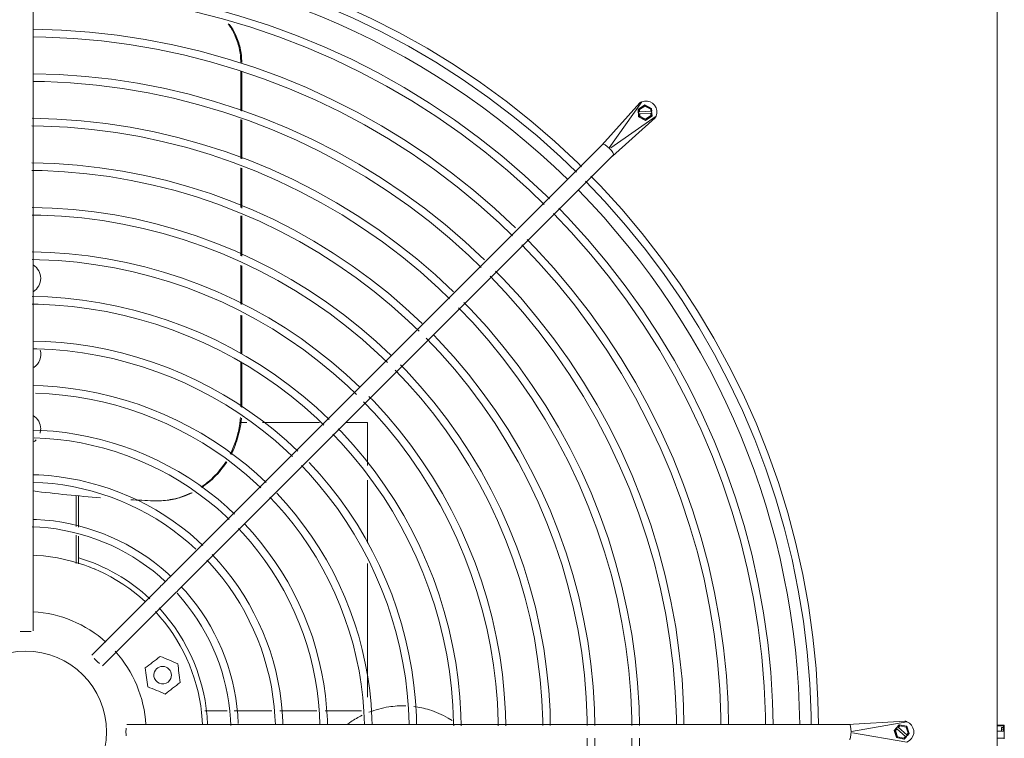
# Model space of a CAD drawing. Header units: inches. Extents: x 282 to 878, y -149 to 1260.
# Tile 11 of 20: x 845 to 862, y 379 to 390. Entities that reach past the tile are written whole.
import ezdxf

# ---------------------------------------------------------------- set-up
doc = ezdxf.new("R2010")
doc.units = ezdxf.units.IN
doc.header["$MEASUREMENT"] = 0
doc.layers.add('M-EQPM', color=90, linetype='Continuous', lineweight=9)

# ---------------------------------------------------------------- blocks, each defined once
blk = doc.blocks.new('Air Conditioner Unit  _AC_ - Default 1-3618741-Main Floor')
at = {"layer": 'M-EQPM'}
for p, q in [((16, -14.75), (16, 14.75)), ((0.125, 3.475), (0.125, 13.57)), ((3.543, 10.234), (3.543, 10.895)), ((3.56, 10.227), (3.56, 10.888)), ((9.611, 9.625), (10.147, 10.383)), ((10.116, 10.368), (9.489, 9.666)), ((10.09, 10.258), (10.195, 10.326)), ((10.09, 10.258), (10.094, 10.262)), ((10.097, 10.134), (10.09, 10.258)), ((10.199, 10.33), (10.094, 10.262)), ((10.094, 10.262), (10.097, 10.217)), ((10.097, 10.217), (10.112, 10.218)), ((10.11, 10.254), (10.2, 10.312)), ((10.2, 10.312), (10.11, 10.254)), ((10.112, 10.218), (10.11, 10.254)), ((10.11, 10.254), (10.112, 10.217)), ((10.11, 10.254), (10.11, 10.254)), ((10.297, 10.227), (10.112, 10.217)), ((10.112, 10.217), (10.112, 10.218)), ((10.195, 10.326), (10.199, 10.33)), ((10.195, 10.326), (10.306, 10.27)), ((10.31, 10.274), (10.199, 10.33)), ((10.2, 10.312), (10.295, 10.264)), ((10.295, 10.263), (10.2, 10.312)), ((10.2, 10.312), (10.2, 10.312)), ((10.295, 10.264), (10.297, 10.227)), ((10.295, 10.263), (10.295, 10.264)), ((10.297, 10.227), (10.295, 10.263)), ((10.297, 10.227), (10.313, 10.228)), ((10.297, 10.227), (10.297, 10.227)), ((10.306, 10.27), (10.31, 10.274)), ((10.306, 10.27), (10.313, 10.145)), ((10.313, 10.228), (10.31, 10.274)), ((10.313, 10.228), (10.311, 10.226)), ((10.311, 10.226), (10.313, 10.193)), ((3.543, 9.449), (3.543, 10.093)), ((3.56, 9.442), (3.56, 10.086)), ((9.641, 9.622), (10.383, 10.147)), ((10.368, 10.116), (9.666, 9.489)), ((10.095, 10.215), (10.097, 10.217)), ((10.097, 10.181), (10.095, 10.215)), ((10.098, 10.183), (10.097, 10.181)), ((10.097, 10.134), (10.101, 10.138)), ((10.208, 10.077), (10.097, 10.134)), ((10.114, 10.184), (10.098, 10.183)), ((10.098, 10.183), (10.101, 10.138)), ((10.101, 10.138), (10.212, 10.081)), ((10.114, 10.184), (10.298, 10.193)), ((10.116, 10.147), (10.114, 10.184)), ((10.114, 10.184), (10.114, 10.184)), ((10.114, 10.184), (10.116, 10.147)), ((10.211, 10.099), (10.116, 10.147)), ((10.116, 10.147), (10.211, 10.098)), ((10.116, 10.147), (10.116, 10.147)), ((10.313, 10.145), (10.208, 10.077)), ((10.208, 10.077), (10.212, 10.081)), ((10.301, 10.157), (10.211, 10.099)), ((10.211, 10.098), (10.3, 10.157)), ((10.211, 10.099), (10.211, 10.098)), ((10.212, 10.081), (10.317, 10.149)), ((10.298, 10.193), (10.299, 10.194)), ((10.3, 10.157), (10.298, 10.193)), ((10.314, 10.194), (10.299, 10.194)), ((10.299, 10.194), (10.301, 10.157)), ((10.301, 10.157), (10.3, 10.157)), ((10.313, 10.193), (10.314, 10.194)), ((10.317, 10.149), (10.313, 10.145)), ((10.317, 10.149), (10.314, 10.194)), ((9.507, 9.684), (2.369, 2.546)), ((2.546, 2.369), (9.684, 9.507)), ((3.543, 8.639), (3.543, 9.297)), ((3.56, 8.632), (3.56, 9.287)), ((3.543, 7.847), (3.543, 8.505)), ((3.56, 7.841), (3.56, 8.502)), ((3.543, 7.05), (3.543, 7.691)), ((3.56, 7.042), (3.56, 7.682)), ((3.543, 6.233), (3.543, 6.868)), ((3.56, 6.226), (3.56, 6.859)), ((3.543, 5.354), (3.543, 6.101)), ((3.56, 5.343), (3.56, 6.08)), ((3.645, 5.097), (3.521, 5.097)), ((4.84, 5.097), (3.9, 5.097)), ((5.63, 5.097), (5.268, 5.097)), ((5.63, 4.388), (5.63, 5.097)), ((5.63, 3.111), (5.63, 4.146)), ((0.834, 3.386), (0.834, 3.895)), ((0.87, 3.376), (0.87, 3.892)), ((2.153, 3.807), (2.169, 3.807)), ((0.125, 1.665), (0.125, 3.257)), ((0.834, 2.774), (0.834, 3.24)), ((0.87, 2.769), (0.87, 3.227)), ((5.63, 0.571), (5.63, 2.778)), ((2.215, 2.392), (1.089, 1.266)), ((1.266, 1.089), (2.392, 2.215)), ((2.954, 0.347), (3.32, 0.347)), ((3.432, 0.347), (4.056, 0.347)), ((4.189, 0.347), (4.795, 0.347)), ((4.931, 0.347), (5.534, 0.347)), ((7.027, 0.189), (6.959, 0.229)), ((14.484, 0.178), (13.545, 0.125)), ((13.602, 0.01), (14.517, 0.167)), ((3.257, 0.125), (1.665, 0.125)), ((13.57, 0.125), (3.475, 0.125)), ((14.305, 0.026), (14.389, 0.119)), ((14.344, -0.093), (14.305, 0.026)), ((14.305, 0.026), (14.311, 0.026)), ((14.341, 0.06), (14.311, 0.026)), ((14.311, 0.026), (14.349, -0.093)), ((14.328, 0.022), (14.353, 0.049)), ((14.352, 0.049), (14.328, 0.022)), ((14.361, -0.079), (14.328, 0.022)), ((14.328, 0.022), (14.361, -0.079)), ((14.328, 0.022), (14.328, 0.022)), ((14.339, 0.06), (14.361, 0.085)), ((14.341, 0.06), (14.339, 0.06)), ((14.353, 0.049), (14.341, 0.06)), ((14.353, 0.049), (14.352, 0.049)), ((14.352, 0.049), (14.49, -0.074)), ((14.361, 0.085), (14.364, 0.085)), ((14.394, 0.119), (14.364, 0.085)), ((14.364, 0.085), (14.375, 0.074)), ((14.375, 0.074), (14.4, 0.102)), ((14.399, 0.102), (14.375, 0.074)), ((14.512, -0.049), (14.375, 0.074)), ((14.375, 0.074), (14.375, 0.074)), ((14.389, 0.119), (14.511, 0.093)), ((14.389, 0.119), (14.394, 0.119)), ((14.516, 0.093), (14.394, 0.119)), ((14.504, 0.079), (14.399, 0.102)), ((14.4, 0.102), (14.399, 0.102)), ((14.4, 0.102), (14.504, 0.079)), ((14.504, 0.079), (14.537, -0.022)), ((14.537, -0.022), (14.504, 0.079)), ((14.504, 0.079), (14.504, 0.079)), ((14.511, 0.093), (14.549, -0.026)), ((14.511, 0.093), (14.516, 0.093)), ((14.555, -0.026), (14.516, 0.093)), ((16, 0.011), (16, 0.113)), ((16.12, 0.113), (16, 0.113)), ((16, 0.102), (16.12, 0.102)), ((16, -0.102), (16, 0.011)), ((16, 0.011), (16.12, 0.011)), ((16.071, 0.048), (16.071, 0.076)), ((16.071, 0.076), (16.12, 0.076)), ((16.071, 0.011), (16.071, 0.076)), ((16.12, 0.048), (16.071, 0.048)), ((16.109, 0.088), (16.109, 0.097)), ((16.12, 0.097), (16.109, 0.097)), ((16.109, 0.011), (16.109, 0.088)), ((16.12, 0.088), (16.109, 0.088)), ((16.109, 0.011), (16.109, 0.067)), ((16.109, 0.067), (16.12, 0.067)), ((16.12, 0.039), (16.109, 0.039)), ((16.12, 0.113), (16.12, 0.076)), ((16.12, 0.097), (16.12, 0.088)), ((16.12, 0.088), (16.12, 0.011)), ((16.12, 0.076), (16.12, 0.067)), ((16.12, 0.048), (16.12, 0.011)), ((16.12, 0.011), (16.12, -0.102)), ((13.621, -0.013), (14.517, -0.167)), ((14.466, -0.119), (14.344, -0.093)), ((14.344, -0.093), (14.349, -0.093)), ((14.349, -0.093), (14.471, -0.119)), ((14.466, -0.102), (14.361, -0.079)), ((14.361, -0.079), (14.465, -0.102)), ((14.361, -0.079), (14.361, -0.079)), ((14.465, -0.102), (14.49, -0.074)), ((14.466, -0.102), (14.465, -0.102)), ((14.549, -0.026), (14.466, -0.119)), ((14.49, -0.074), (14.466, -0.102)), ((14.471, -0.119), (14.502, -0.085)), ((14.502, -0.085), (14.49, -0.074)), ((14.49, -0.074), (14.49, -0.074)), ((14.522, -0.06), (14.5, -0.085)), ((14.5, -0.085), (14.502, -0.085)), ((14.512, -0.049), (14.537, -0.022)), ((14.513, -0.049), (14.512, -0.049)), ((14.537, -0.022), (14.513, -0.049)), ((14.513, -0.049), (14.524, -0.06)), ((14.524, -0.06), (14.522, -0.06)), ((14.524, -0.06), (14.555, -0.026)), ((14.537, -0.022), (14.537, -0.022)), ((14.549, -0.026), (14.555, -0.026)), ((16, -0.102), (16.12, -0.102)), ((16.12, -0.102), (16.12, -0.113))]:
    blk.add_line(p, q, dxfattribs=at)
at = {"layer": 'M-EQPM', "flags": 128}
for points in [[(9.158, 9.311), (9.1, 9.369), (8.718, 9.726), (8.322, 10.067), (7.913, 10.391), (7.491, 10.699), (7.057, 10.99), (6.612, 11.264), (6.156, 11.519), (5.69, 11.756), (5.216, 11.974), (4.733, 12.173), (4.242, 12.353), (3.745, 12.513), (3.241, 12.652), (2.733, 12.772), (2.22, 12.871), (1.703, 12.949), (1.184, 13.007), (0.663, 13.044), (0.141, 13.06)], [(0.12, 12.936), (0.378, 12.934), (0.895, 12.908), (1.41, 12.862), (1.923, 12.795), (2.434, 12.708), (2.94, 12.601), (3.441, 12.473), (3.937, 12.325), (4.427, 12.158), (4.91, 11.971), (5.385, 11.766), (5.851, 11.541), (6.308, 11.298), (6.754, 11.036), (7.19, 10.757), (7.615, 10.461), (8.027, 10.148), (8.426, 9.819), (8.812, 9.474), (9.071, 9.224)], [(0.119, 12.185), (0.356, 12.183), (0.843, 12.159), (1.328, 12.116), (1.812, 12.053), (2.292, 11.971), (2.769, 11.869), (3.242, 11.749), (3.709, 11.61), (4.17, 11.453), (4.625, 11.277), (5.072, 11.083), (5.511, 10.871), (5.942, 10.642), (6.362, 10.396), (6.773, 10.133), (7.173, 9.854), (7.561, 9.559), (7.937, 9.249), (8.301, 8.925), (8.54, 8.693)], [(8.629, 8.782), (8.579, 8.833), (8.219, 9.169), (7.845, 9.49), (7.46, 9.796), (7.062, 10.087), (6.653, 10.361), (6.233, 10.619), (5.804, 10.86), (5.365, 11.083), (4.917, 11.289), (4.462, 11.476), (3.999, 11.646), (3.53, 11.796), (3.056, 11.928), (2.576, 12.041), (2.093, 12.134), (1.606, 12.208), (1.116, 12.263), (0.625, 12.297), (0.133, 12.313)], [(8.067, 8.306), (7.729, 8.622), (7.378, 8.925), (7.015, 9.213), (6.641, 9.486), (6.256, 9.744), (5.862, 9.986), (5.458, 10.212), (5.045, 10.423), (4.624, 10.616), (4.196, 10.792), (3.761, 10.952), (3.32, 11.093), (2.874, 11.217), (2.423, 11.323), (1.968, 11.411), (1.51, 11.48), (1.05, 11.532), (0.588, 11.564), (0.125, 11.579)], [(0.118, 11.451), (0.334, 11.449), (0.792, 11.427), (1.248, 11.386), (1.703, 11.327), (2.154, 11.25), (2.602, 11.155), (3.046, 11.042), (3.486, 10.911), (3.919, 10.763), (4.346, 10.598), (4.767, 10.415), (5.179, 10.216), (5.584, 10.001), (5.979, 9.77), (6.365, 9.523), (6.741, 9.261), (7.106, 8.984), (7.459, 8.692), (7.801, 8.387), (8.021, 8.174)], [(7.556, 7.78), (7.239, 8.076), (6.91, 8.359), (6.57, 8.629), (6.22, 8.884), (5.86, 9.126), (5.49, 9.353), (5.112, 9.565), (4.725, 9.762), (4.331, 9.943), (3.93, 10.108), (3.523, 10.257), (3.11, 10.39), (2.692, 10.506), (2.269, 10.605), (1.843, 10.688), (1.414, 10.753), (0.983, 10.801), (0.551, 10.831), (0.117, 10.845)], [(0.117, 10.718), (0.313, 10.716), (0.741, 10.695), (1.168, 10.657), (1.594, 10.601), (2.016, 10.529), (2.436, 10.44), (2.851, 10.334), (3.262, 10.212), (3.668, 10.073), (4.068, 9.919), (4.461, 9.748), (4.848, 9.562), (5.226, 9.36), (5.596, 9.144), (5.957, 8.913), (6.309, 8.667), (6.651, 8.408), (6.981, 8.136), (7.301, 7.85), (7.502, 7.655)], [(10.383, 10.147), (10.395, 10.193), (10.395, 10.24), (10.383, 10.285), (10.36, 10.326), (10.326, 10.36), (10.285, 10.383), (10.24, 10.395), (10.193, 10.395), (10.147, 10.383)], [(7.045, 7.254), (6.749, 7.529), (6.443, 7.793), (6.126, 8.045), (5.799, 8.283), (5.463, 8.509), (5.119, 8.72), (4.766, 8.918), (4.405, 9.101), (4.038, 9.27), (3.664, 9.424), (3.284, 9.563), (2.899, 9.687), (2.509, 9.795), (2.116, 9.888), (1.719, 9.964), (1.319, 10.025), (0.917, 10.07), (0.513, 10.098), (0.109, 10.111)], [(0.101, 9.984), (0.292, 9.982), (0.691, 9.963), (1.088, 9.927), (1.484, 9.876), (1.878, 9.808), (2.269, 9.725), (2.656, 9.627), (3.039, 9.513), (3.417, 9.384), (3.789, 9.24), (4.156, 9.081), (4.516, 8.907), (4.868, 8.72), (5.213, 8.518), (5.549, 8.303), (5.877, 8.074), (6.195, 7.833), (6.503, 7.579), (6.801, 7.312), (6.983, 7.136)], [(0.1, 9.25), (0.27, 9.249), (0.64, 9.23), (1.008, 9.197), (1.375, 9.15), (1.74, 9.087), (2.102, 9.011), (2.461, 8.919), (2.816, 8.814), (3.166, 8.694), (3.511, 8.561), (3.85, 8.413), (4.184, 8.253), (4.51, 8.079), (4.83, 7.892), (5.142, 7.692), (5.445, 7.481), (5.74, 7.257), (6.026, 7.022), (6.302, 6.775), (6.479, 6.604)], [(6.533, 6.727), (6.259, 6.983), (5.975, 7.228), (5.681, 7.461), (5.378, 7.682), (5.067, 7.891), (4.747, 8.087), (4.42, 8.271), (4.086, 8.441), (3.745, 8.597), (3.398, 8.74), (3.046, 8.869), (2.689, 8.984), (2.327, 9.084), (1.962, 9.17), (1.594, 9.241), (1.223, 9.297), (0.85, 9.339), (0.476, 9.365), (0.101, 9.377)], [(13.058, 0.121), (13.05, 0.522), (13.019, 1.044), (12.967, 1.564), (12.894, 2.081), (12.801, 2.595), (12.687, 3.105), (12.552, 3.609), (12.398, 4.109), (12.224, 4.601), (12.03, 5.086), (11.817, 5.563), (11.585, 6.031), (11.334, 6.49), (11.066, 6.938), (10.78, 7.375), (10.476, 7.8), (10.156, 8.213), (9.819, 8.612), (9.467, 8.998), (9.309, 9.158)], [(9.224, 9.073), (9.541, 8.74), (9.883, 8.351), (10.209, 7.949), (10.519, 7.535), (10.812, 7.108), (11.087, 6.67), (11.345, 6.221), (11.585, 5.763), (11.806, 5.295), (12.008, 4.819), (12.192, 4.334), (12.355, 3.843), (12.499, 3.346), (12.623, 2.844), (12.726, 2.337), (12.81, 1.826), (12.872, 1.312), (12.915, 0.796), (12.936, 0.279), (12.938, 0.121)], [(6.022, 6.201), (5.769, 6.436), (5.507, 6.662), (5.236, 6.877), (4.957, 7.081), (4.67, 7.273), (4.376, 7.454), (4.074, 7.623), (3.766, 7.78), (3.452, 7.925), (3.132, 8.056), (2.807, 8.175), (2.478, 8.281), (2.145, 8.373), (1.809, 8.452), (1.469, 8.518), (1.127, 8.57), (0.784, 8.608), (0.439, 8.632), (0.108, 8.643)], [(12.311, 0.121), (12.303, 0.492), (12.274, 0.984), (12.225, 1.474), (12.156, 1.962), (12.068, 2.446), (11.96, 2.927), (11.834, 3.403), (11.688, 3.873), (11.524, 4.338), (11.341, 4.795), (11.14, 5.245), (10.922, 5.686), (10.686, 6.118), (10.432, 6.541), (10.163, 6.953), (9.876, 7.353), (9.574, 7.742), (9.257, 8.119), (8.925, 8.483), (8.78, 8.63)], [(0.108, 8.516), (0.249, 8.515), (0.589, 8.498), (0.928, 8.468), (1.266, 8.424), (1.602, 8.367), (1.935, 8.296), (2.266, 8.212), (2.592, 8.115), (2.915, 8.005), (3.232, 7.882), (3.545, 7.746), (3.852, 7.598), (4.153, 7.438), (4.447, 7.266), (4.734, 7.082), (5.013, 6.887), (5.285, 6.681), (5.548, 6.465), (5.802, 6.238), (5.96, 6.085)], [(8.692, 8.543), (8.988, 8.233), (9.31, 7.867), (9.617, 7.488), (9.908, 7.098), (10.184, 6.696), (10.444, 6.283), (10.687, 5.86), (10.913, 5.428), (11.121, 4.988), (11.312, 4.539), (11.484, 4.083), (11.638, 3.62), (11.774, 3.152), (11.89, 2.679), (11.988, 2.201), (12.066, 1.72), (12.125, 1.236), (12.165, 0.75), (12.185, 0.263), (12.187, 0.121)], [(11.577, 0.121), (11.57, 0.463), (11.542, 0.925), (11.496, 1.386), (11.431, 1.845), (11.349, 2.3), (11.247, 2.752), (11.128, 3.2), (10.992, 3.642), (10.837, 4.079), (10.665, 4.509), (10.476, 4.932), (10.271, 5.347), (10.049, 5.754), (9.811, 6.151), (9.557, 6.538), (9.288, 6.915), (9.004, 7.281), (8.705, 7.635), (8.393, 7.977), (8.26, 8.112)], [(8.172, 8.025), (8.446, 7.737), (8.749, 7.393), (9.038, 7.037), (9.312, 6.67), (9.571, 6.292), (9.815, 5.905), (10.043, 5.507), (10.256, 5.101), (10.451, 4.687), (10.63, 4.266), (10.793, 3.837), (10.937, 3.402), (11.065, 2.962), (11.174, 2.517), (11.266, 2.069), (11.34, 1.616), (11.395, 1.162), (11.433, 0.705), (11.452, 0.247), (11.453, 0.121)], [(5.511, 5.674), (5.279, 5.89), (5.04, 6.096), (4.792, 6.293), (4.536, 6.48), (4.274, 6.656), (4.004, 6.821), (3.728, 6.976), (3.446, 7.12), (3.159, 7.252), (2.866, 7.372), (2.569, 7.481), (2.268, 7.578), (1.963, 7.662), (1.655, 7.735), (1.344, 7.795), (1.032, 7.842), (0.717, 7.877), (0.402, 7.9), (0.108, 7.909)], [(0.108, 7.783), (0.227, 7.781), (0.538, 7.766), (0.848, 7.738), (1.157, 7.698), (1.464, 7.646), (1.769, 7.581), (2.07, 7.504), (2.369, 7.416), (2.664, 7.315), (2.954, 7.203), (3.24, 7.079), (3.52, 6.943), (3.795, 6.797), (4.064, 6.64), (4.326, 6.472), (4.581, 6.294), (4.829, 6.106), (5.07, 5.908), (5.302, 5.7), (5.449, 5.558)], [(7.652, 7.507), (7.905, 7.241), (8.188, 6.919), (8.459, 6.586), (8.715, 6.243), (8.958, 5.889), (9.186, 5.526), (9.4, 5.155), (9.598, 4.775), (9.782, 4.387), (9.949, 3.992), (10.101, 3.591), (10.237, 3.184), (10.356, 2.773), (10.458, 2.356), (10.544, 1.936), (10.613, 1.513), (10.665, 1.087), (10.7, 0.66), (10.718, 0.231), (10.719, 0.121)], [(10.843, 0.121), (10.837, 0.434), (10.811, 0.867), (10.767, 1.298), (10.707, 1.728), (10.629, 2.155), (10.535, 2.578), (10.423, 2.997), (10.295, 3.412), (10.15, 3.821), (9.989, 4.223), (9.812, 4.619), (9.62, 5.008), (9.412, 5.389), (9.189, 5.761), (8.951, 6.124), (8.699, 6.477), (8.433, 6.82), (8.154, 7.151), (7.861, 7.472), (7.74, 7.594)], [(4.999, 5.148), (4.79, 5.343), (4.572, 5.531), (4.347, 5.709), (4.115, 5.878), (3.877, 6.038), (3.633, 6.188), (3.382, 6.329), (3.126, 6.459), (2.866, 6.579), (2.6, 6.688), (2.331, 6.787), (2.057, 6.875), (1.781, 6.951), (1.501, 7.017), (1.22, 7.071), (0.936, 7.115), (0.651, 7.146), (0.364, 7.167), (0.108, 7.174)], [(0.108, 7.049), (0.206, 7.048), (0.488, 7.034), (0.768, 7.009), (1.048, 6.972), (1.326, 6.925), (1.602, 6.866), (1.875, 6.797), (2.146, 6.716), (2.412, 6.625), (2.675, 6.523), (2.934, 6.411), (3.188, 6.289), (3.437, 6.156), (3.681, 6.014), (3.918, 5.862), (4.149, 5.701), (4.374, 5.53), (4.592, 5.351), (4.802, 5.163), (4.913, 5.056)], [(7.132, 6.989), (7.364, 6.746), (7.628, 6.446), (7.879, 6.135), (8.119, 5.815), (8.345, 5.486), (8.557, 5.148), (8.756, 4.802), (8.941, 4.448), (9.112, 4.087), (9.268, 3.719), (9.409, 3.345), (9.536, 2.966), (9.647, 2.583), (9.742, 2.195), (9.822, 1.804), (9.887, 1.409), (9.935, 1.013), (9.968, 0.615), (9.984, 0.216), (9.985, 0.108)], [(10.109, 0.108), (10.103, 0.404), (10.079, 0.808), (10.039, 1.21), (9.982, 1.611), (9.91, 2.009), (9.822, 2.404), (9.718, 2.794), (9.598, 3.181), (9.463, 3.562), (9.313, 3.938), (9.148, 4.307), (8.969, 4.669), (8.775, 5.024), (8.567, 5.371), (8.345, 5.709), (8.11, 6.039), (7.862, 6.358), (7.602, 6.667), (7.329, 6.966), (7.22, 7.076)], [(9.375, 0.108), (9.37, 0.375), (9.348, 0.749), (9.31, 1.123), (9.258, 1.494), (9.191, 1.863), (9.109, 2.229), (9.012, 2.592), (8.902, 2.95), (8.776, 3.303), (8.637, 3.652), (8.484, 3.994), (8.318, 4.33), (8.138, 4.66), (7.945, 4.981), (7.74, 5.295), (7.522, 5.6), (7.292, 5.897), (7.05, 6.183), (6.797, 6.46), (6.723, 6.536)], [(4.482, 4.627), (4.3, 4.797), (4.104, 4.965), (3.903, 5.125), (3.695, 5.277), (3.481, 5.421), (3.261, 5.556), (3.036, 5.681), (2.807, 5.798), (2.573, 5.906), (2.334, 6.004), (2.092, 6.093), (1.847, 6.171), (1.599, 6.24), (1.348, 6.299), (1.095, 6.348), (0.84, 6.387), (0.584, 6.415), (0.327, 6.434), (0.121, 6.44)], [(6.596, 6.487), (6.823, 6.25), (7.067, 5.972), (7.3, 5.685), (7.522, 5.388), (7.731, 5.083), (7.928, 4.77), (8.113, 4.449), (8.284, 4.121), (8.442, 3.786), (8.587, 3.446), (8.718, 3.099), (8.835, 2.748), (8.938, 2.393), (9.026, 2.034), (9.1, 1.671), (9.16, 1.306), (9.205, 0.938), (9.235, 0.57), (9.25, 0.2), (9.251, 0.108)], [(0.121, 6.315), (0.184, 6.314), (0.437, 6.302), (0.688, 6.279), (0.939, 6.247), (1.188, 6.204), (1.435, 6.152), (1.68, 6.089), (1.922, 6.017), (2.161, 5.936), (2.397, 5.844), (2.629, 5.744), (2.856, 5.634), (3.079, 5.515), (3.297, 5.388), (3.51, 5.252), (3.717, 5.107), (3.919, 4.954), (4.114, 4.794), (4.302, 4.625), (4.393, 4.538)], [(8.641, 0.108), (8.637, 0.346), (8.616, 0.691), (8.581, 1.035), (8.533, 1.377), (8.471, 1.717), (8.396, 2.055), (8.307, 2.389), (8.205, 2.719), (8.09, 3.045), (7.961, 3.366), (7.82, 3.682), (7.667, 3.991), (7.501, 4.295), (7.323, 4.591), (7.134, 4.881), (6.933, 5.162), (6.721, 5.435), (6.498, 5.699), (6.265, 5.955), (6.173, 6.048)], [(6.085, 5.96), (6.282, 5.754), (6.507, 5.498), (6.721, 5.234), (6.925, 4.961), (7.118, 4.68), (7.3, 4.391), (7.469, 4.096), (7.627, 3.794), (7.773, 3.486), (7.906, 3.172), (8.026, 2.854), (8.134, 2.53), (8.229, 2.203), (8.31, 1.872), (8.379, 1.538), (8.433, 1.202), (8.475, 0.864), (8.502, 0.524), (8.517, 0.184), (8.517, 0.108)], [(3.962, 4.109), (3.81, 4.25), (3.637, 4.399), (3.458, 4.541), (3.274, 4.676), (3.084, 4.803), (2.889, 4.923), (2.69, 5.034), (2.487, 5.138), (2.279, 5.233), (2.068, 5.32), (1.854, 5.399), (1.637, 5.468), (1.417, 5.529), (1.194, 5.582), (0.97, 5.625), (0.744, 5.659), (0.518, 5.684), (0.29, 5.701), (0.121, 5.706)], [(0.163, 5.581), (0.386, 5.57), (0.608, 5.55), (0.83, 5.521), (1.05, 5.483), (1.268, 5.437), (1.485, 5.382), (1.699, 5.318), (1.91, 5.246), (2.118, 5.165), (2.323, 5.077), (2.524, 4.98), (2.722, 4.875), (2.914, 4.762), (3.102, 4.642), (3.286, 4.514), (3.463, 4.379), (3.636, 4.237), (3.802, 4.088), (3.873, 4.02)], [(7.908, 0.1), (7.903, 0.316), (7.884, 0.632), (7.853, 0.947), (7.809, 1.26), (7.752, 1.571), (7.683, 1.88), (7.602, 2.186), (7.508, 2.488), (7.403, 2.786), (7.285, 3.08), (7.156, 3.369), (7.016, 3.653), (6.864, 3.93), (6.702, 4.202), (6.528, 4.466), (6.344, 4.724), (6.15, 4.974), (5.947, 5.216), (5.733, 5.449), (5.654, 5.529)], [(5.566, 5.441), (5.74, 5.258), (5.946, 5.025), (6.142, 4.783), (6.329, 4.533), (6.505, 4.277), (6.671, 4.013), (6.826, 3.743), (6.97, 3.467), (7.103, 3.186), (7.225, 2.899), (7.335, 2.608), (7.433, 2.312), (7.52, 2.013), (7.594, 1.711), (7.657, 1.406), (7.707, 1.099), (7.745, 0.79), (7.77, 0.479), (7.783, 0.168), (7.784, 0.1)], [(3.442, 3.59), (3.32, 3.704), (3.169, 3.834), (3.013, 3.957), (2.853, 4.075), (2.687, 4.186), (2.518, 4.29), (2.344, 4.387), (2.167, 4.477), (1.986, 4.56), (1.802, 4.636), (1.616, 4.704), (1.426, 4.765), (1.234, 4.818), (1.041, 4.864), (0.845, 4.902), (0.649, 4.932), (0.451, 4.954), (0.253, 4.968), (0.121, 4.972)], [(5.061, 4.908), (5.199, 4.763), (5.386, 4.551), (5.563, 4.332), (5.732, 4.106), (5.892, 3.873), (6.042, 3.635), (6.182, 3.39), (6.313, 3.14), (6.433, 2.885), (6.544, 2.626), (6.643, 2.362), (6.733, 2.094), (6.811, 1.823), (6.878, 1.55), (6.935, 1.273), (6.98, 0.995), (7.014, 0.715), (7.037, 0.434), (7.049, 0.152), (7.05, 0.101)], [(7.174, 0.101), (7.17, 0.287), (7.153, 0.573), (7.124, 0.859), (7.084, 1.143), (7.033, 1.426), (6.97, 1.706), (6.896, 1.983), (6.812, 2.257), (6.716, 2.528), (6.609, 2.794), (6.492, 3.056), (6.365, 3.314), (6.227, 3.566), (6.08, 3.812), (5.922, 4.052), (5.756, 4.285), (5.58, 4.512), (5.395, 4.732), (5.201, 4.944), (5.149, 4.996)], [(0.142, 4.847), (0.335, 4.837), (0.528, 4.82), (0.721, 4.795), (0.912, 4.763), (1.102, 4.722), (1.29, 4.674), (1.476, 4.619), (1.659, 4.556), (1.84, 4.486), (2.018, 4.409), (2.193, 4.325), (2.364, 4.234), (2.531, 4.136), (2.695, 4.031), (2.854, 3.92), (3.008, 3.803), (3.158, 3.68), (3.302, 3.551), (3.353, 3.502)], [(4.542, 4.389), (4.658, 4.267), (4.825, 4.077), (4.984, 3.881), (5.135, 3.679), (5.278, 3.47), (5.413, 3.256), (5.539, 3.037), (5.656, 2.813), (5.764, 2.585), (5.863, 2.352), (5.952, 2.116), (6.032, 1.876), (6.102, 1.634), (6.162, 1.388), (6.213, 1.141), (6.254, 0.891), (6.284, 0.641), (6.305, 0.389), (6.315, 0.136)], [(6.44, 0.117), (6.437, 0.258), (6.421, 0.515), (6.396, 0.771), (6.36, 1.026), (6.313, 1.28), (6.257, 1.531), (6.191, 1.78), (6.115, 2.026), (6.029, 2.269), (5.933, 2.509), (5.828, 2.744), (5.714, 2.975), (5.59, 3.201), (5.458, 3.422), (5.317, 3.637), (5.167, 3.847), (5.009, 4.051), (4.843, 4.248), (4.669, 4.438)], [(2.921, 3.072), (2.83, 3.157), (2.702, 3.268), (2.569, 3.373), (2.432, 3.473), (2.291, 3.568), (2.146, 3.657), (1.998, 3.74), (1.847, 3.817), (1.693, 3.887), (1.536, 3.952), (1.377, 4.01), (1.216, 4.062), (1.052, 4.107), (0.887, 4.146), (0.721, 4.178), (0.553, 4.204), (0.384, 4.223), (0.215, 4.235), (0.121, 4.238)], [(0.121, 4.113), (0.285, 4.105), (0.448, 4.091), (0.612, 4.069), (0.774, 4.042), (0.935, 4.008), (1.094, 3.967), (1.252, 3.92), (1.408, 3.867), (1.561, 3.807), (1.713, 3.742), (1.861, 3.67), (2.006, 3.593), (2.148, 3.51), (2.287, 3.421), (2.422, 3.327), (2.553, 3.228), (2.68, 3.123), (2.803, 3.013)], [(5.706, 0.118), (5.703, 0.228), (5.69, 0.456), (5.667, 0.683), (5.635, 0.909), (5.594, 1.134), (5.544, 1.357), (5.486, 1.577), (5.418, 1.796), (5.342, 2.011), (5.257, 2.223), (5.164, 2.431), (5.063, 2.636), (4.953, 2.836), (4.836, 3.032), (4.711, 3.223), (4.578, 3.409), (4.438, 3.589), (4.291, 3.764), (4.137, 3.932)], [(4.023, 3.87), (4.117, 3.771), (4.264, 3.603), (4.405, 3.43), (4.539, 3.251), (4.665, 3.067), (4.784, 2.878), (4.895, 2.684), (4.999, 2.487), (5.094, 2.285), (5.181, 2.079), (5.26, 1.87), (5.331, 1.658), (5.393, 1.444), (5.446, 1.227), (5.491, 1.008), (5.527, 0.788), (5.554, 0.566), (5.572, 0.344), (5.582, 0.121)], [(2.392, 2.563), (2.34, 2.611), (2.234, 2.702), (2.124, 2.79), (2.011, 2.872), (1.894, 2.95), (1.775, 3.024), (1.653, 3.092), (1.528, 3.156), (1.4, 3.215), (1.271, 3.268), (1.139, 3.316), (1.005, 3.359), (0.87, 3.397), (0.734, 3.429), (0.596, 3.455), (0.457, 3.476), (0.318, 3.492), (0.178, 3.502), (0.121, 3.503)], [(0.125, 3.257), (0.125, 3.286), (0.125, 3.314), (0.125, 3.343), (0.125, 3.372), (0.125, 3.4), (0.125, 3.429), (0.125, 3.457), (0.125, 3.475)], [(4.972, 0.119), (4.97, 0.199), (4.958, 0.398), (4.938, 0.595), (4.911, 0.792), (4.875, 0.988), (4.831, 1.182), (4.78, 1.375), (4.722, 1.565), (4.655, 1.752), (4.581, 1.937), (4.5, 2.119), (4.412, 2.297), (4.317, 2.472), (4.214, 2.642), (4.105, 2.809), (3.99, 2.97), (3.868, 3.128), (3.74, 3.28), (3.605, 3.427)], [(0.108, 3.379), (0.234, 3.373), (0.369, 3.361), (0.503, 3.344), (0.636, 3.321), (0.768, 3.293), (0.899, 3.259), (1.029, 3.221), (1.157, 3.177), (1.283, 3.128), (1.407, 3.075), (1.529, 3.016), (1.648, 2.952), (1.765, 2.884), (1.879, 2.811), (1.99, 2.734), (2.098, 2.652), (2.202, 2.566), (2.303, 2.476)], [(3.504, 3.351), (3.576, 3.275), (3.704, 3.13), (3.826, 2.979), (3.942, 2.824), (4.052, 2.664), (4.155, 2.5), (4.252, 2.332), (4.342, 2.16), (4.424, 1.984), (4.5, 1.806), (4.569, 1.624), (4.63, 1.44), (4.684, 1.254), (4.73, 1.066), (4.769, 0.876), (4.801, 0.684), (4.824, 0.492), (4.84, 0.298), (4.847, 0.119)], [(4.238, 0.12), (4.237, 0.17), (4.227, 0.339), (4.21, 0.508), (4.186, 0.676), (4.156, 0.842), (4.119, 1.008), (4.075, 1.172), (4.025, 1.334), (3.968, 1.494), (3.905, 1.651), (3.836, 1.806), (3.761, 1.958), (3.68, 2.107), (3.592, 2.252), (3.5, 2.394), (3.401, 2.532), (3.297, 2.666), (3.188, 2.796), (3.074, 2.921)], [(1.969, 2.149), (1.881, 2.226), (1.791, 2.3), (1.697, 2.37), (1.601, 2.436), (1.503, 2.498), (1.402, 2.556), (1.298, 2.61), (1.193, 2.66), (1.086, 2.705), (0.976, 2.747), (0.866, 2.783), (0.754, 2.816), (0.641, 2.844), (0.526, 2.867), (0.411, 2.886), (0.296, 2.9), (0.179, 2.909), (0.121, 2.912)], [(2.985, 2.832), (3.034, 2.78), (3.143, 2.656), (3.247, 2.528), (3.345, 2.396), (3.439, 2.261), (3.526, 2.121), (3.608, 1.979), (3.684, 1.833), (3.755, 1.684), (3.819, 1.532), (3.877, 1.379), (3.929, 1.222), (3.975, 1.064), (4.015, 0.904), (4.047, 0.743), (4.074, 0.581), (4.094, 0.417), (4.107, 0.253), (4.113, 0.12)], [(2.369, 2.546), (2.349, 2.526), (2.329, 2.506), (2.309, 2.486), (2.289, 2.465), (2.268, 2.445), (2.248, 2.425), (2.228, 2.405), (2.215, 2.392)], [(2.392, 2.215), (2.412, 2.235), (2.432, 2.255), (2.452, 2.276), (2.473, 2.296), (2.493, 2.316), (2.513, 2.336), (2.533, 2.356), (2.546, 2.369)], [(2.493, 2.284), (2.583, 2.182), (2.668, 2.077), (2.749, 1.969), (2.825, 1.857), (2.897, 1.743), (2.965, 1.626), (3.027, 1.506), (3.085, 1.384), (3.138, 1.259), (3.186, 1.133), (3.229, 1.004), (3.266, 0.874), (3.299, 0.743), (3.326, 0.611), (3.347, 0.477), (3.364, 0.343), (3.375, 0.208), (3.379, 0.108)], [(3.503, 0.14), (3.495, 0.28), (3.481, 0.42), (3.461, 0.559), (3.436, 0.697), (3.406, 0.833), (3.37, 0.969), (3.328, 1.103), (3.281, 1.235), (3.229, 1.365), (3.172, 1.493), (3.11, 1.619), (3.043, 1.742), (2.971, 1.862), (2.894, 1.98), (2.812, 2.094), (2.726, 2.205), (2.636, 2.312), (2.563, 2.392)], [(2.912, 0.118), (2.908, 0.202), (2.898, 0.318), (2.883, 0.433), (2.863, 0.548), (2.839, 0.662), (2.81, 0.775), (2.777, 0.887), (2.739, 0.997), (2.697, 1.106), (2.651, 1.213), (2.6, 1.318), (2.545, 1.421), (2.486, 1.522), (2.423, 1.62), (2.357, 1.715), (2.286, 1.808), (2.212, 1.898), (2.136, 1.983)], [(14.517, -0.167), (14.558, -0.143), (14.591, -0.11), (14.615, -0.069), (14.627, -0.024), (14.627, 0.024), (14.615, 0.069), (14.591, 0.11), (14.558, 0.143), (14.517, 0.167)], [(3.475, 0.125), (3.447, 0.125), (3.419, 0.125), (3.39, 0.125), (3.362, 0.125), (3.333, 0.125), (3.304, 0.125), (3.276, 0.125), (3.257, 0.125)], [(9.251, -0.1), (9.245, -0.37), (9.223, -0.739), (9.186, -1.108), (9.134, -1.474), (9.068, -1.838), (8.987, -2.199), (8.892, -2.557), (8.783, -2.911), (8.659, -3.259), (8.522, -3.603), (8.371, -3.941), (8.207, -4.273), (8.03, -4.597), (7.839, -4.915), (7.636, -5.224), (7.421, -5.526), (7.195, -5.818), (6.956, -6.101), (6.707, -6.374), (6.604, -6.479)], [(6.723, -6.536), (6.915, -6.334), (7.163, -6.053), (7.399, -5.761), (7.624, -5.461), (7.836, -5.152), (8.036, -4.834), (8.222, -4.509), (8.396, -4.177), (8.556, -3.837), (8.703, -3.492), (8.836, -3.141), (8.954, -2.786), (9.059, -2.425), (9.148, -2.061), (9.223, -1.694), (9.284, -1.323), (9.329, -0.951), (9.36, -0.577), (9.375, -0.202), (9.376, -0.1)], [(9.984, -0.101), (9.978, -0.399), (9.955, -0.798), (9.915, -1.196), (9.859, -1.591), (9.787, -1.984), (9.7, -2.374), (9.598, -2.76), (9.48, -3.141), (9.346, -3.518), (9.198, -3.889), (9.035, -4.254), (8.858, -4.612), (8.666, -4.962), (8.461, -5.305), (8.242, -5.639), (8.01, -5.964), (7.765, -6.279), (7.508, -6.585), (7.239, -6.88), (7.136, -6.983)], [(7.225, -7.072), (7.456, -6.83), (7.723, -6.526), (7.978, -6.212), (8.22, -5.888), (8.449, -5.555), (8.664, -5.212), (8.866, -4.862), (9.053, -4.503), (9.226, -4.138), (9.384, -3.766), (9.527, -3.387), (9.655, -3.004), (9.767, -2.615), (9.864, -2.222), (9.945, -1.826), (10.01, -1.427), (10.059, -1.025), (10.092, -0.622), (10.109, -0.218), (10.11, -0.101)]]:
    blk.add_lwpolyline(points, dxfattribs=at)
at = {"layer": 'M-EQPM'}
for centre, radius, start, end in [((0, 0), 12.75, 45.5461, 89.4586), ((0, 0), 12.75, 0.5461, 44.4586), ((0, 0), 3, 47.0275, 73.0621), ((0, 0), 2.915, 66.4426, 69.3079), ((0, 0), 1.985, 48.2532, 86.4637), ((0, 0), 3, 2.2917, 42.9087), ((0, 0), 1.332, 90, 270), ((0, 0), 1.332, 270, 90), ((0, 0), 1.985, 3.5152, 42.0198), ((2.257, 0.935), 0.145, 157.5, 337.5), ((2.257, 0.935), 0.145, 337.5, 157.5)]:
    blk.add_arc(centre, radius, start, end, dxfattribs=at)
for centre, major_axis, ratio, start_param, end_param in [((9.596, 9.596), (-0.0884, 0.0884), 0.205635, 4.712389, 6.283185), ((9.596, 9.596), (-0.0884, 0.0884), 0.205635, 3.141593, 4.712389), ((0.006, 7.474), (0, 0.25), 0.96589, 4.712389, 5.759587), ((0.006, 7.474), (0, 0.25), 0.96589, 3.665191, 4.712389), ((0.008, 6.218), (0, 0.25), 0.965869, 3.706516, 5.00791), ((0.006, 4.994), (0, 0.25), 0.96589, 4.712389, 5.759587), ((0.006, 4.994), (0, 0.25), 0.96589, 4.417437, 4.712389), ((0.006, 4.994), (0, 0.25), 0.96589, 3.665191, 3.89464), ((0, 1.665), (-0.125, 0), 0.098439, 0.785398, 1.570796), ((0, 1.665), (0.125, 0), 0.098439, 4.712389, 5.497787), ((1.178, 1.178), (-0.0884, 0.0884), 0.098439, 1.047198, 1.570796), ((1.178, 1.178), (-0.0884, 0.0884), 0.098439, 1.570796, 2.094395), ((1.665, 0), (0, 0.125), 0.098439, 1.047198, 1.570796), ((1.665, 0), (0, 0.125), 0.098439, 1.570796, 2.094395), ((13.57, 0), (0, 0.125), 0.205635, 4.712389, 6.283185), ((13.57, 0), (0, 0.125), 0.205635, 3.141593, 4.712389)]:
    blk.add_ellipse(centre, major_axis=major_axis, ratio=ratio, start_param=start_param, end_param=end_param, dxfattribs=at)
for points, knots in [([(3.543, 11.032), (3.543, 11.114), (3.526, 11.271), (3.451, 11.488), (3.376, 11.613), (3.335, 11.666)], [0, 0, 0, 0, 0.1666667, 0.3333333, 0.479392, 0.479392, 0.479392, 0.479392]), ([(3.356, 11.66), (3.395, 11.608), (3.469, 11.485), (3.542, 11.271), (3.559, 11.114), (3.56, 11.032)], [0.5258174, 0.5258174, 0.5258174, 0.5258174, 0.6666667, 0.8333333, 1, 1, 1, 1]), ([(10.147, 10.383), (10.14, 10.38), (10.131, 10.376), (10.124, 10.372), (10.118, 10.368), (10.116, 10.367), (10.118, 10.368), (10.124, 10.372), (10.132, 10.376), (10.14, 10.38), (10.147, 10.383)], [-1, -1, -1, -1, -0.833333, -0.75, -0.666667, -0.5, -0.333333, -0.25, -0.166667, 0, 0, 0, 0]), ([(10.383, 10.147), (10.38, 10.14), (10.376, 10.132), (10.372, 10.124), (10.368, 10.118), (10.366, 10.115), (10.369, 10.119), (10.372, 10.125), (10.376, 10.131), (10.38, 10.14), (10.383, 10.147)], [-1, -1, -1, -1, -0.833333, -0.75, -0.666667, -0.5, -0.291667, -0.25, -0.166667, 0, 0, 0, 0]), ([(3.37, 4.58), (3.406, 4.65), (3.469, 4.802), (3.52, 5.007), (3.535, 5.138), (3.538, 5.183)], [0.6865373, 0.6865373, 0.6865373, 0.6865373, 0.7857143, 0.8928571, 0.9493405, 0.9493405, 0.9493405, 0.9493405]), ([(3.554, 5.172), (3.548, 5.101), (3.521, 4.919), (3.455, 4.718), (3.394, 4.593), (3.382, 4.571)], [0.0555201, 0.0555201, 0.0555201, 0.0555201, 0.1428571, 0.2857143, 0.3177618, 0.3177618, 0.3177618, 0.3177618]), ([(2.893, 4.035), (2.929, 4.059), (3.051, 4.15), (3.187, 4.291), (3.274, 4.416), (3.296, 4.45)], [0.3711812, 0.3711812, 0.3711812, 0.3711812, 0.4285714, 0.5714286, 0.6232179, 0.6232179, 0.6232179, 0.6232179]), ([(3.311, 4.448), (3.29, 4.415), (3.203, 4.291), (3.066, 4.148), (2.941, 4.055), (2.902, 4.03)], [0.3777649, 0.3777649, 0.3777649, 0.3777649, 0.4285714, 0.5714286, 0.63268, 0.63268, 0.63268, 0.63268]), ([(2.741, 3.938), (2.692, 3.915), (2.568, 3.864), (2.359, 3.813), (2.199, 3.805), (2.117, 3.808)], [0.7142857, 0.7142857, 0.7142857, 0.7142857, 0.7857143, 0.8928571, 1, 1, 1, 1]), ([(6.261, 0.43), (6.167, 0.433), (5.96, 0.42), (5.76, 0.366), (5.655, 0.324)], [0.3610056, 0.3610056, 0.3610056, 0.3610056, 0.5, 0.6666667, 0.6666667, 0.6666667, 0.6666667]), ([(6.959, 0.229), (6.859, 0.286), (6.678, 0.366), (6.482, 0.408), (6.395, 0.419)], [0, 0, 0, 0, 0.1666667, 0.2947778, 0.2947778, 0.2947778, 0.2947778]), ([(5.541, 0.274), (5.478, 0.243), (5.394, 0.194), (5.317, 0.139), (5.297, 0.124)], [0.7279287, 0.7279287, 0.7279287, 0.7279287, 0.8333333, 0.8705485, 0.8705485, 0.8705485, 0.8705485]), ([(14.517, 0.167), (14.51, 0.17), (14.501, 0.173), (14.492, 0.175), (14.486, 0.177), (14.483, 0.177), (14.486, 0.177), (14.493, 0.175), (14.501, 0.173), (14.51, 0.17), (14.517, 0.167)], [-1, -1, -1, -1, -0.833333, -0.75, -0.666667, -0.5, -0.333333, -0.25, -0.166667, 0, 0, 0, 0])]:
    blk.add_open_spline(points, degree=3, knots=knots, dxfattribs=at)
for points in [[(0.122, 3.97), (0.495, 3.924), (0.867, 3.887), (1.235, 3.859)], [(2.101, 3.808), (2.21, 3.804), (2.422, 3.822), (2.628, 3.891), (2.725, 3.938)], [(1.73, 3.826), (1.854, 3.819), (1.978, 3.813), (2.101, 3.808)], [(1.969, 1.055), (2.009, 1.085), (2.09, 1.148), (2.174, 1.212), (2.217, 1.245)], [(2.217, 1.245), (2.263, 1.226), (2.358, 1.186), (2.456, 1.146), (2.505, 1.125)], [(2.01, 0.745), (2.003, 0.795), (1.99, 0.897), (1.976, 1.002), (1.969, 1.055)], [(2.505, 1.125), (2.512, 1.075), (2.525, 0.973), (2.539, 0.869), (2.546, 0.815)], [(2.546, 0.815), (2.504, 0.783), (2.42, 0.719), (2.338, 0.656), (2.298, 0.625)], [(2.298, 0.625), (2.251, 0.645), (2.157, 0.684), (2.059, 0.724), (2.01, 0.745)]]:
    blk.add_open_spline(points, degree=3, dxfattribs=at)

msp = doc.modelspace()

# ---------------------------------------------------------------- block references
at = {"layer": 'M-EQPM'}
msp.add_blockref('Air Conditioner Unit  _AC_ - Default 1-3618741-Main Floor', (845.406, 378.7), dxfattribs=at)

doc.saveas('drawing.dxf')
